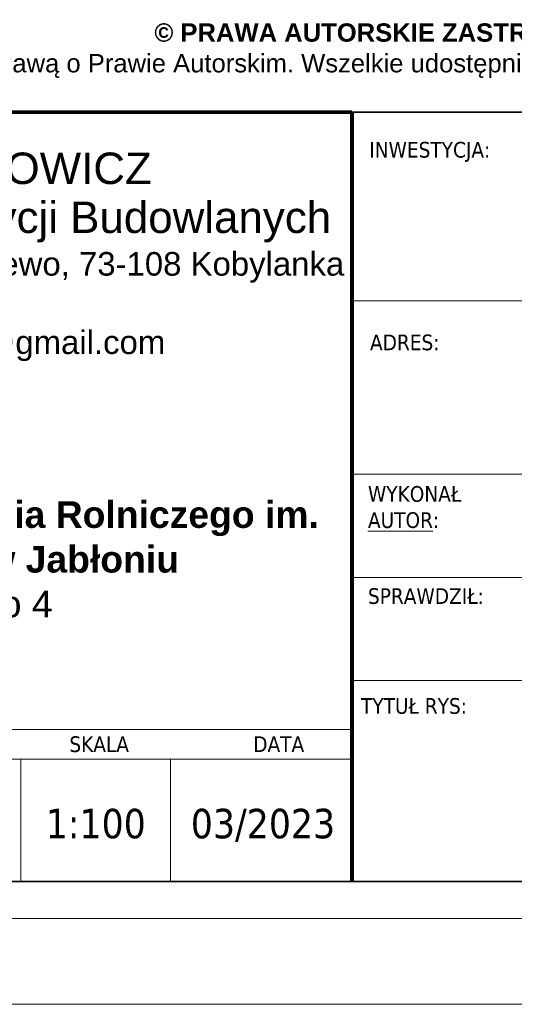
# Model space of a CAD drawing. Header units: metres. Extents: x 8472212 to 8494180, y 5728195 to 5779639.
# Tile 54 of 106: x 8478593 to 8478881, y 5740519 to 5741093. Entities that reach past the tile are written whole.
import ezdxf

# ---------------------------------------------------------------- set-up
doc = ezdxf.new("R2010")
doc.units = ezdxf.units.M
doc.header["$MEASUREMENT"] = 0
doc.layers.add('0A_MJ_tabelka', color=252, linetype='CONTINUOUS', lineweight=5)
doc.layers.add('0A_NIEwidoczne', color=222, linetype='CONTINUOUS', lineweight=0)
doc.styles.add('arial', font='arial.ttf')

msp = doc.modelspace()

# ---------------------------------------------------------------- linework, layer by layer
at = {"layer": '0A_MJ_tabelka', "color": 7, "lineweight": 35}
for p, q in [((8479739.73, 5741038.94), (8478229.35, 5741038.94)), ((8478229.35, 5740590.56), (8479739.73, 5740590.56))]:
    msp.add_line(p, q, dxfattribs=at)
at = {"layer": '0A_MJ_tabelka', "color": 7, "linetype": 'Continuous'}
for p, q in [((8478786.21, 5740928.98), (8479739.73, 5740928.98)), ((8478786.21, 5740828.01), (8479739.73, 5740828.01)), ((8478786.21, 5740767.87), (8479739.73, 5740767.87)), ((8478786.21, 5740707.72), (8479739.73, 5740707.72)), ((8478229.35, 5740679.23), (8478786.21, 5740679.23)), ((8478229.35, 5740661.89), (8478786.21, 5740661.89)), ((8478593.21, 5740661.89), (8478593.21, 5740590.56)), ((8478680.43, 5740661.89), (8478680.43, 5740590.56))]:
    msp.add_line(p, q, dxfattribs=at)
at = {"layer": '0A_MJ_tabelka', "color": 7, "lineweight": 0}
msp.add_line((8475658.01, 5740569.08), (8479758.01, 5740569.08), dxfattribs=at)
at = {"layer": '0A_MJ_tabelka', "color": 7, "lineweight": 35}
for points in [[(8478786.21, 5741038.94, 2.29, 2.29, 0), (8478229.35, 5741038.94, 2.29, 2.29, 0), (8478229.35, 5740875.25, 0, 0, 0), (8478786.21, 5740875.25, 2.29, 2.29, 0)], [(8478786.21, 5741038.94, 2.29, 2.29, 0), (8478786.21, 5740590.56, 0, 0, 0)]]:
    msp.add_lwpolyline(points, format="xyseb", dxfattribs=at)
at = {"layer": '0A_MJ_tabelka', "color": 7, "lineweight": 35, "const_width": 2.29}
msp.add_lwpolyline([(8478786.21, 5740971.96), (8478786.21, 5740971.96)], dxfattribs=at)
at = {"layer": '0A_NIEwidoczne', "lineweight": 0}
msp.add_line((8475608.01, 5740519.08), (8479808.01, 5740519.08), dxfattribs=at)

# ---------------------------------------------------------------- texts
at = {"layer": '0A_MJ_tabelka', "color": 7, "style": 'arial'}
for s, height, p in [('MAREK JACUKOWICZ', 18.3076, (8478402.47, 5740997.06)), ('Obsługa Inwestycji Budowlanych', 18.3076, (8478401.69, 5740968.52)), ('Długa 16G Zieleniewo, 73-108 Kobylanka', 13.7307, (8478427.76, 5740943.67)), ('E: marekjacukowicz@gmail.com', 13.7307, (8478401.08, 5740897.99))]:
    msp.add_text(s, height=height, dxfattribs=at).set_placement(p)
at = {"layer": '0A_MJ_tabelka', "color": 7, "attachment_point": 2, "line_spacing_factor": 1.004016, "style": 'arial'}
for s, insert, char_height, width in [('{\\fArial|b1|i0|c238|p34;© PRAWA AUTORSKIE ZASTRZEŻONE | © All rights reserved. This drawing is copyright\\P}Projekt ten chroniony jest prawem zgodnie z Ustawą o Prawie Autorskim. Wszelkie udostępnianie, kopiowanie, zmiany lub wykorzystywanie idei zawartych w projekciebez zgody autora jest zabronione i podlega karze.', (8478983.79, 5741090.66), 10.67947, 1459.9589), ('{\\fArial|b1|i0|c238|p34;Zespół Szkół Centrum Kształcenia Rolniczego im. Augusta Zamoyskiego w Jabłoniu\\P}ul. A. Zamoyskiego 4\\P21-205 Jabłoń', (8478510.28, 5740812.24), 15.56096, 515.0573), ('{\\fTahoma|b0|i0|c238|p34;1:100}', (8478636.9, 5740632.99), 17.1634, 51.4726)]:
    msp.add_mtext(s, dxfattribs=dict(at, insert=insert, char_height=char_height, width=width))
at = {"layer": '0A_MJ_tabelka', "color": 7, "char_height": 9.1538, "attachment_point": 1, "style": 'arial'}
for s, insert, width in [('\\pt219.52;{\\fTahoma|b0|i0|c238|p34;INWESTYCJA:}', (8478796.3, 5741021.59), 110.723), ('\\pt219.52;{\\fTahoma|b0|i0|c238|p34;ADRES:}', (8478796.73, 5740909.34), 110.723), ('\\pt3315.5;{\\fTahoma|b0|i0|c238|p34;WYKONAŁ \\P\\LAUTOR\\l:}', (8478795.54, 5740821.06), 162.6659), ('\\pt464.858;{\\fTahoma|b0|i0|c238|p34;SPRAWDZIŁ:}', (8478795.54, 5740761.54), 162.6659), ('\\pt131.712;{\\fTahoma|b0|i0|c238|p34;TYTUŁ RYS:}', (8478791.46, 5740697.52), 110.723)]:
    msp.add_mtext(s, dxfattribs=dict(at, insert=insert, width=width))
for s, insert in [('\\pt10.9758;{\\fTahoma|b0|i0|c238|p34;SKALA}', (8478621.53, 5740675.24)), ('\\pt10.9758;{\\fTahoma|b0|i0|c238|p34;DATA}', (8478728.69, 5740675.24))]:
    msp.add_mtext(s, dxfattribs=dict(at, insert=insert))
at = {"layer": '0A_MJ_tabelka', "color": 7, "insert": (8478734.36, 5740632.99), "char_height": 17.1634, "attachment_point": 2, "line_spacing_factor": 1.004016, "style": 'arial'}
msp.add_mtext('{\\fTahoma|b0|i0|c238|p34;03/2023}', dxfattribs=at)

doc.saveas('drawing.dxf')
